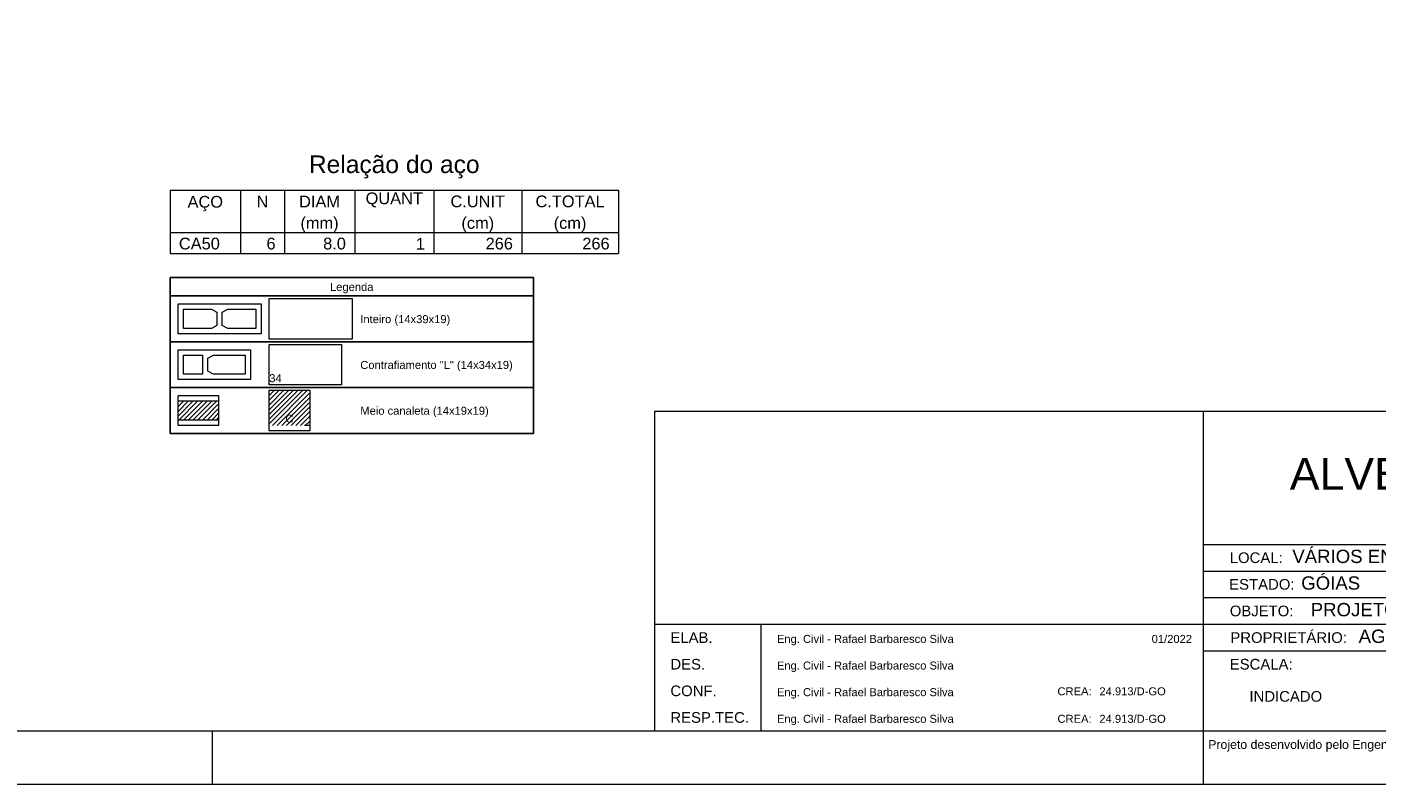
# Model space of a CAD drawing. Header units: millimetres. Extents: x 337 to 624, y -381 to -65.
# Tile 67 of 138: x 485 to 511, y -253 to -239. Entities that reach past the tile are written whole.
import ezdxf

# ---------------------------------------------------------------- set-up
doc = ezdxf.new("R2010")
doc.units = ezdxf.units.MM
doc.header["$MEASUREMENT"] = 0
doc.linetypes.add('DOT', pattern=[6.35, 0, -6.35])
doc.layers.get('0').update_dxf_attribs({"lineweight": 5})
for name, color, linetype, lineweight in [('DI-Tabelas', 7, 'Continuous', 25), ('PA-Graute', 8, 'Continuous', 0), ('PE-Contrafiamento L', 1, 'Continuous', 13), ('PE-Inteiro', 7, 'Continuous', 5), ('PE-Meio canaleta', 5, 'Continuous', 5), ('PRANCHA 01', 7, 'Continuous', 20), ('Relação do aço', 7, 'Continuous', 0)]:
    doc.layers.add(name, color=color, linetype=linetype, lineweight=lineweight)
doc.layers.add('PDF_Text', color=7, linetype='Continuous')
doc.styles.add('Arial', font='arial.ttf')
doc.styles.add('PDF Arial', font='arial.ttf')
pattern_1 = [(45, (381.686116, -413.16058), (-0.044194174, 0.044194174), [])]

# ---------------------------------------------------------------- blocks, each defined once
blk = doc.blocks.new('Carimbo_Rafael_2022')
at = {"color": 0}
for p, q in [((524.018, -54.927), (551.818, -54.927)), ((524.018, -60.927), (551.818, -60.927))]:
    blk.add_line(p, q, dxfattribs=at)
for p, q in [((524.018, -54.927), (524.018, -60.927)), ((524.018, -54.927), (524.018, -60.927)), ((534.318, -54.927), (534.318, -60.927)), ((534.318, -54.927), (534.318, -60.927)), ((534.318, -57.427), (551.818, -57.427)), ((534.318, -57.927), (551.818, -57.927)), ((534.318, -58.427), (551.818, -58.427)), ((524.018, -58.927), (534.318, -58.927)), ((526.018, -58.927), (526.018, -60.927)), ((534.318, -58.927), (551.818, -58.927)), ((534.318, -59.427), (551.818, -59.427))]:
    blk.add_line(p, q)
at = {"color": 152, "true_color": 0x0063c7, "style": 'Arial'}
for s, height, p in [('ALVENARIA ESTRUTURAL / RADIER', 0.6, (535.944, -56.402)), ('VÁRIOS ENDEREÇOS', 0.25, (535.992, -57.777)), ('GÓIAS', 0.25, (536.159, -58.277)), ('PROJETO ALVENARIA ESTRUTURAL', 0.25, (536.338, -58.777)), ('AGÊNCIA GOIANA DE HABITAÇÃO - AGEHAB', 0.25, (537.237, -59.277)), ('INDICADO', 0.2, (535.187, -60.381))]:
    blk.add_text(s, height=height, dxfattribs=at).set_placement(p)
at = {"style": 'Arial'}
for s, height, p in [('LOCAL:', 0.2, (534.818, -57.777)), ('ESTADO:', 0.2, (534.807, -58.277)), ('OBJETO:', 0.2, (534.818, -58.777)), ('PROPRIETÁRIO:', 0.2, (534.829, -59.277)), ('ELAB.', 0.2, (524.318, -59.277)), ('Eng. Civil - Rafael Barbaresco Silva', 0.15, (526.318, -59.277)), ('01/2022', 0.15, (533.352, -59.277)), ('DES.', 0.2, (524.318, -59.777)), ('Eng. Civil - Rafael Barbaresco Silva', 0.15, (526.318, -59.777)), ('ESCALA:', 0.2, (534.818, -59.777)), ('CONF.', 0.2, (524.318, -60.277)), ('Eng. Civil - Rafael Barbaresco Silva', 0.15, (526.318, -60.277)), ('CREA:', 0.15, (531.584, -60.261)), ('24.913/D-GO', 0.15, (532.371, -60.261)), ('RESP.TEC.', 0.2, (524.318, -60.777)), ('Eng. Civil - Rafael Barbaresco Silva', 0.15, (526.318, -60.777)), ('CREA:', 0.15, (531.584, -60.777)), ('24.913/D-GO', 0.15, (532.371, -60.777))]:
    blk.add_text(s, height=height, dxfattribs=at).set_placement(p)
at = {"layer": 'PDF_Text', "insert": (534.414, -61.318), "char_height": 0.165, "attachment_point": 7, "style": 'PDF Arial'}
blk.add_mtext('Projeto desenvolvido pelo Engenheiro Rafael Barbaresco Silva, seu conteudo não pode ser copiado ou utilizado por terceiros sem autorização, conforme Lei 9.610/98.', dxfattribs=at)

msp = doc.modelspace()

# ---------------------------------------------------------------- hatches: boundary and pattern name
at = {"layer": 'PA-Graute', "linetype": 'Continuous'}
h = msp.add_hatch(dxfattribs=at)
h.set_pattern_fill('ANSI31', color=8, scale=0.5, style=0)
h.set_pattern_definition(pattern_1)
h.paths.add_polyline_path([(489.7223, -245.5384), (490.4823, -245.5384), (490.4823, -246.1984), (489.7223, -246.1984)])
h = msp.add_hatch(dxfattribs=at)
h.set_pattern_fill('ANSI31', color=8, scale=0.5, style=0)
h.set_pattern_definition(pattern_1)
h.paths.add_polyline_path([(488.0123, -245.7384), (488.7723, -245.7384), (488.7723, -246.0984), (488.0123, -246.0984)])

# ---------------------------------------------------------------- linework, layer by layer
at = {"layer": 'DI-Tabelas'}
for p, q in [((487.8623, -243.7684), (487.8623, -243.4194)), ((487.8623, -243.4194), (494.6808, -243.4194)), ((494.6808, -243.4194), (494.6808, -243.7684)), ((494.6808, -243.7684), (487.8623, -243.7684)), ((487.8623, -244.6284), (487.8623, -243.7684)), ((494.6808, -243.7684), (494.6808, -244.6284)), ((489.5723, -244.6284), (487.8623, -244.6284)), ((487.8623, -245.4884), (487.8623, -244.6284)), ((491.2823, -244.6284), (489.5723, -244.6284)), ((494.6808, -244.6284), (491.2823, -244.6284)), ((494.6808, -244.6284), (494.6808, -245.4884)), ((489.5723, -245.4884), (487.8623, -245.4884)), ((487.8623, -246.3484), (487.8623, -245.4884)), ((491.2823, -245.4884), (489.5723, -245.4884)), ((494.6808, -245.4884), (491.2823, -245.4884)), ((494.6808, -245.4884), (494.6808, -246.3484)), ((489.5723, -246.3484), (487.8623, -246.3484)), ((491.2823, -246.3484), (489.5723, -246.3484)), ((494.6808, -246.3484), (491.2823, -246.3484))]:
    msp.add_line(p, q, dxfattribs=at)
at = {"layer": 'PE-Contrafiamento L', "linetype": 'Continuous'}
for p, q in [((488.0123, -244.7784), (489.3723, -244.7784)), ((488.0123, -245.3384), (488.0123, -244.7784)), ((489.3723, -244.7784), (489.3723, -245.3384)), ((489.7223, -244.6784), (491.0823, -244.6784)), ((489.7223, -245.4384), (489.7223, -244.6784)), ((491.0823, -244.6784), (491.0823, -245.4384)), ((489.3723, -245.3384), (488.0123, -245.3384)), ((491.0823, -245.4384), (489.7223, -245.4384))]:
    msp.add_line(p, q, dxfattribs=at)
at = {"layer": 'PE-Contrafiamento L', "linetype": 'Continuous', "lineweight": 5}
for p, q in [((488.1123, -244.8784), (488.4723, -244.8784)), ((488.1123, -245.2384), (488.1123, -244.8784)), ((488.4723, -244.8784), (488.4723, -245.2384)), ((488.5723, -244.9344), (488.6763, -244.8784)), ((488.5723, -245.1824), (488.5723, -244.9344)), ((488.6763, -244.8784), (489.2723, -244.8784)), ((489.2723, -244.8784), (489.2723, -245.2384)), ((488.4723, -245.2384), (488.1123, -245.2384)), ((488.6763, -245.2384), (488.5723, -245.1824)), ((489.2723, -245.2384), (488.6763, -245.2384))]:
    msp.add_line(p, q, dxfattribs=at)
at = {"layer": 'PE-Inteiro', "linetype": 'Continuous'}
for p, q in [((488.0123, -243.9184), (489.5723, -243.9184)), ((488.0123, -244.4784), (488.0123, -243.9184)), ((489.5723, -243.9184), (489.5723, -244.4784)), ((489.7223, -243.8184), (491.2823, -243.8184)), ((489.7223, -244.5784), (489.7223, -243.8184)), ((491.2823, -243.8184), (491.2823, -244.5784)), ((489.5723, -244.4784), (488.0123, -244.4784)), ((491.2823, -244.5784), (489.7223, -244.5784))]:
    msp.add_line(p, q, dxfattribs=at)
at = {"layer": 'PE-Inteiro', "linetype": 'Continuous', "lineweight": 5}
for p, q in [((488.1123, -244.0184), (488.6383, -244.0184)), ((488.1123, -244.3784), (488.1123, -244.0184)), ((488.6383, -244.0184), (488.7423, -244.0744)), ((488.8423, -244.0744), (488.9463, -244.0184)), ((488.9463, -244.0184), (489.4723, -244.0184)), ((489.4723, -244.0184), (489.4723, -244.3784)), ((488.7423, -244.0744), (488.7423, -244.3224)), ((488.8423, -244.3224), (488.8423, -244.0744)), ((488.6383, -244.3784), (488.1123, -244.3784)), ((488.7423, -244.3224), (488.6383, -244.3784)), ((488.9463, -244.3784), (488.8423, -244.3224)), ((489.4723, -244.3784), (488.9463, -244.3784))]:
    msp.add_line(p, q, dxfattribs=at)
at = {"layer": 'PE-Meio canaleta', "linetype": 'Continuous'}
for p, q in [((489.7223, -245.5384), (490.4823, -245.5384)), ((489.7223, -246.2984), (489.7223, -245.5384)), ((490.4823, -245.5384), (490.4823, -246.2984)), ((488.0123, -245.6384), (488.7723, -245.6384)), ((488.0123, -246.1984), (488.0123, -245.6384)), ((488.7723, -245.6384), (488.7723, -246.1984)), ((488.7723, -246.1984), (488.0123, -246.1984)), ((490.4823, -246.2984), (489.7223, -246.2984))]:
    msp.add_line(p, q, dxfattribs=at)
at = {"layer": 'PE-Meio canaleta', "color": 5, "linetype": 'DOT', "lineweight": 5}
for p, q in [((489.7223, -245.5384), (490.4823, -245.5384)), ((489.7223, -246.1984), (489.7223, -245.5384)), ((490.4823, -245.5384), (490.4823, -246.1984)), ((490.4823, -246.1984), (489.7223, -246.1984))]:
    msp.add_line(p, q, dxfattribs=at)
at = {"layer": 'PE-Meio canaleta', "linetype": 'Continuous', "lineweight": 5}
for p, q in [((488.0123, -245.7384), (488.7723, -245.7384)), ((488.0123, -246.0984), (488.0123, -245.7384)), ((488.7723, -245.7384), (488.7723, -246.0984)), ((488.7723, -246.0984), (488.0123, -246.0984))]:
    msp.add_line(p, q, dxfattribs=at)
at = {"layer": 'PRANCHA 01'}
for points in [[(441.653, -252.9324), (525.753, -252.9324), (525.753, -193.5324), (441.653, -193.5324), (441.653, -252.9324)], [(488.653, -251.9324), (488.653, -252.9324)], [(507.253, -251.9324), (507.253, -252.9324)], [(507.253, -251.9324), (507.253, -252.9324)]]:
    msp.add_lwpolyline(points, dxfattribs=at)
msp.add_lwpolyline([(444.153, -251.9324), (524.753, -251.9324), (524.753, -194.5324), (444.153, -194.5324)], close=True, dxfattribs=at)
at = {"layer": 'Relação do aço'}
for p, q in [((487.8623, -241.7814), (496.2773, -241.7814)), ((487.8623, -241.7814), (487.8623, -242.5734)), ((489.1823, -241.7814), (489.1823, -242.5734)), ((490.0073, -241.7814), (490.0073, -242.5734)), ((491.3273, -241.7814), (491.3273, -242.5734)), ((492.8123, -241.7814), (492.8123, -242.5734)), ((494.4623, -241.7814), (494.4623, -242.5734)), ((496.2773, -241.7814), (496.2773, -242.5734)), ((487.8623, -242.5734), (496.2773, -242.5734)), ((487.8623, -242.5734), (496.2773, -242.5734)), ((487.8623, -242.5734), (487.8623, -242.9694)), ((489.1823, -242.5734), (489.1823, -242.9694)), ((490.0073, -242.5734), (490.0073, -242.9694)), ((491.3273, -242.5734), (491.3273, -242.9694)), ((492.8123, -242.5734), (492.8123, -242.9694)), ((494.4623, -242.5734), (494.4623, -242.9694)), ((496.2773, -242.5734), (496.2773, -242.9694)), ((487.8623, -242.9694), (496.2773, -242.9694))]:
    msp.add_line(p, q, dxfattribs=at)

# ---------------------------------------------------------------- block references
msp.add_blockref('Carimbo_Rafael_2022', (-27.0649, -191.0059))

# ---------------------------------------------------------------- texts
at = {"layer": 'DI-Tabelas', "char_height": 0.15, "line_spacing_factor": 0.6, "style": 'Arial'}
for s, insert, width, attachment_point in [('Legenda', (491.2715, -243.7184), 1.631021, 8), ('Inteiro (14x39x19)', (491.4323, -244.3229), 3.377058, 7), ('Contrafiamento "L" (14x34x19)', (491.4323, -245.1829), 5.724466, 7), ('Meio canaleta (14x19x19)', (491.4323, -246.0429), 4.821494, 7)]:
    msp.add_mtext(s, dxfattribs=dict(at, insert=insert, width=width, attachment_point=attachment_point))
at = {"layer": 'PE-Contrafiamento L', "insert": (489.7227, -245.3889), "char_height": 0.15, "width": 0.466006, "attachment_point": 7, "line_spacing_factor": 0.6, "style": 'Arial'}
msp.add_mtext('34', dxfattribs=at)
at = {"layer": 'PE-Meio canaleta', "insert": (490.1023, -246.1489), "char_height": 0.15, "width": 0.302744, "attachment_point": 8, "line_spacing_factor": 0.6, "style": 'Arial'}
msp.add_mtext('C', dxfattribs=at)
at = {"layer": 'Relação do aço', "line_spacing_factor": 0.9, "style": 'Arial'}
for s, insert, char_height, width, attachment_point in [('Relação do aço', (492.0698, -241.5614), 0.33, 6.406326, 8), ('AÇO', (488.5223, -242.1774), 0.22, 1.332409, 8), ('N', (489.5948, -242.1048), 0.22, 0.444024, 8), ('DIAM', (490.6673, -242.1048), 0.22, 1.536982, 8), ('QUANT', (492.0698, -242.1048), 0.22, 2.152043, 8), ('C.UNIT', (493.6373, -242.1048), 0.22, 2.049085, 8), ('C.TOTAL', (495.3698, -242.1048), 0.22, 2.596067, 8), ('(mm)', (490.6673, -242.5734), 0.22, 1.433354, 8), ('(cm)', (493.6373, -242.5734), 0.22, 1.22878, 8), ('(cm)', (495.3698, -242.5734), 0.22, 1.22878, 8), ('CA50', (488.0273, -242.8968), 0.22, 1.537652, 7), ('6', (489.8423, -242.8968), 0.22, 0.341738, 9), ('8.0', (491.1623, -242.8968), 0.22, 0.854177, 9), ('1', (492.6473, -242.8968), 0.22, 0.341738, 9), ('266', (494.2973, -242.8968), 0.22, 1.025213, 9), ('266', (496.1123, -242.8968), 0.22, 1.025213, 9)]:
    msp.add_mtext(s, dxfattribs=dict(at, insert=insert, char_height=char_height, width=width, attachment_point=attachment_point))

doc.saveas('drawing.dxf')
